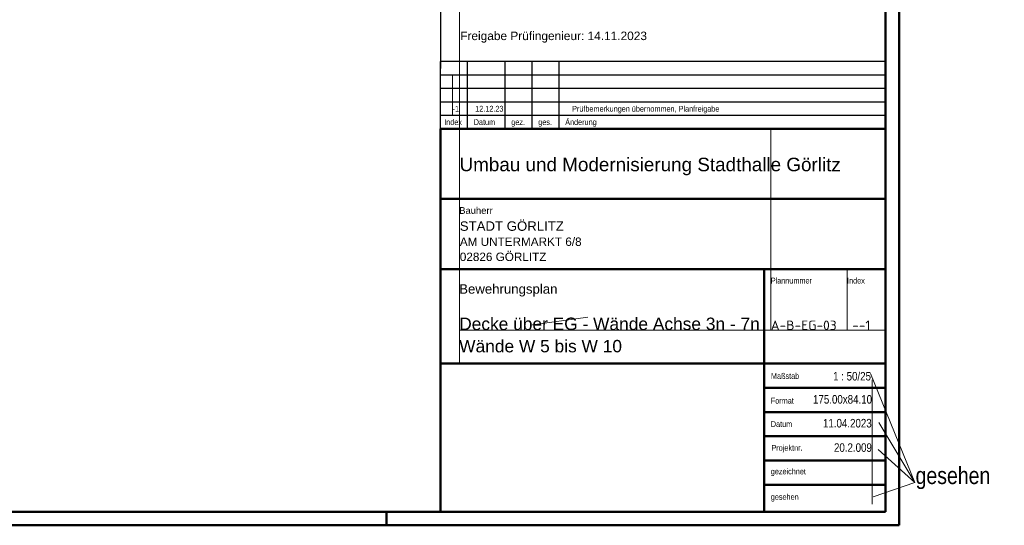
# Model space of a CAD drawing. Header units: millimetres. Extents: x 0 to 89.5, y 0 to 42.
# Tile 32 of 39: x 71.2 to 89.5, y 0 to 9.4. Entities that reach past the tile are written whole.
import ezdxf
from ezdxf.enums import TextEntityAlignment as Align

# ---------------------------------------------------------------- set-up
doc = ezdxf.new("R2010")
doc.units = ezdxf.units.MM
doc.styles.add('Arial', font='arial.ttf')
doc.styles.add('Arial Narrow', font='ARIALN.TTF')
doc.styles.add('isocp', font='isocp', dxfattribs={"width": 1.1})

msp = doc.modelspace()

# ---------------------------------------------------------------- linework, layer by layer
at = {"color": 4, "linetype": 'Continuous', "lineweight": 50}
for p, q in [((87.5, 0), (87.5, 42.05)), ((87.25, 0.25), (87.25, 41.8)), ((79, 0.25), (79, 7.35)), ((79, 7.35), (87.25, 7.35)), ((87.25, 7.35), (87.25, 1.749996)), ((79, 6.05), (87.25, 6.05)), ((87.25, 5), (87.25, 4.75)), ((87.25, 4.75), (79, 4.75)), ((85, 4.75), (85, 0.25)), ((79, 3), (87.25, 3)), ((87.25, 2.55), (85, 2.55)), ((87.25, 2.1), (85, 2.1)), ((87.25, 1.65), (85, 1.65)), ((87.25, 1.749996), (87.25, 0.25)), ((87.25, 1.2), (85, 1.2)), ((87.25, 0.75), (85, 0.75)), ((1, 0.25), (87.25, 0.25)), ((87.25, 0.25), (79, 0.25)), ((0, 0), (87.5, 0))]:
    msp.add_line(p, q, dxfattribs=at)
at = {"color": 9, "linetype": 'Continuous', "lineweight": 0}
for p, q in [((79.354747, 7.35), (79.354747, 17.315944)), ((79.225366, 8.35), (79.225366, 7.6)), ((79.354747, 3), (79.354747, 7.35)), ((85.122953, 7.35), (85.122953, 3.619985)), ((86.5368, 4.75), (86.5368, 3.619985)), ((81.734672, 3.856308), (80.660109, 3.711655)), ((79.347521, 3.619985), (87.25, 3.619985)), ((87.790547, 0.791789), (86.972896, 2.814547)), ((87.001833, 2.695755), (87.001833, 0.393371)), ((87.790547, 0.791789), (87.12725, 1.905571)), ((87.790547, 0.791789), (87.1101, 1.408207)), ((87.790547, 0.791789), (87.018419, 0.525538))]:
    msp.add_line(p, q, dxfattribs=at)
at = {"color": 3, "linetype": 'Continuous', "lineweight": 25}
for p, q in [((79, 13.459069), (79, 8.465)), ((87.25, 8.465), (87.25, 13.459069)), ((79, 7.35), (79, 8.6)), ((87.25, 8.6), (79, 8.6)), ((79.5, 7.35), (79.5, 8.6)), ((80.2, 7.35), (80.2, 8.6)), ((80.7, 7.35), (80.7, 8.6)), ((81.2, 7.35), (81.2, 8.6)), ((87.25, 7.35), (87.25, 8.6)), ((79, 8.35), (87.25, 8.35)), ((79, 8.1), (87.25, 8.1)), ((79, 7.85), (87.25, 7.85)), ((79, 7.6), (87.25, 7.6))]:
    msp.add_line(p, q, dxfattribs=at)
at = {"color": 4, "linetype": 'Continuous', "lineweight": 50, "ltscale": 0.5}
msp.add_line((78, 0), (78, 0.25), dxfattribs=at)

# ---------------------------------------------------------------- texts
at = {"color": 3, "lineweight": 25}
for s, height, style, p in [('Freigabe Prüfingenieur: 14.11.2023', 0.1575, 'Arial', (79.366624, 8.993623)), ('-1        12.12.23                                  Prüfbemerkungen übernommen, Planfreigabe', 0.1075, 'Arial Narrow', (79.225366, 7.667317)), ('Index', 0.1075, 'Arial Narrow', (79.068945, 7.419913)), ('Datum', 0.1075, 'Arial Narrow', (79.616406, 7.419913)), ('gez.', 0.1075, 'Arial Narrow', (80.312225, 7.419913)), ('ges.', 0.1075, 'Arial Narrow', (80.812225, 7.419913)), ('Änderung', 0.1075, 'Arial Narrow', (81.312225, 7.419913)), ('Bauherr', 0.125, 'Arial', (79.347521, 5.772352)), ('Plannummer', 0.1075, 'Arial Narrow', (85.122954, 4.481968)), ('Index', 0.1075, 'Arial Narrow', (86.5368, 4.481968)), ('Maßstab', 0.1075, 'Arial Narrow', (85.126189, 2.713135)), ('Format', 0.1075, 'Arial Narrow', (85.122954, 2.255711)), ('Datum', 0.1075, 'Arial Narrow', (85.122954, 1.823087)), ('Projektnr.', 0.1075, 'Arial Narrow', (85.135187, 1.382927)), ('gezeichnet', 0.1075, 'Arial Narrow', (85.122954, 0.945074)), ('gesehen', 0.1075, 'Arial Narrow', (85.122954, 0.472371))]:
    msp.add_text(s, height=height, dxfattribs=dict(at, style=style)).set_placement(p)
at = {"color": 2, "lineweight": 35, "style": 'Arial'}
for s, height, p in [('Umbau und Modernisierung Stadthalle Görlitz', 0.25, (79.354747, 6.562896)), ('STADT GÖRLITZ', 0.175, (79.359103, 5.458769)), ('AM UNTERMARKT 6/8', 0.1555, (79.359103, 5.178869)), ('02826 GÖRLITZ', 0.1555, (79.359103, 4.898969)), ('Bewehrungsplan', 0.175, (79.347521, 4.293234))]:
    msp.add_text(s, height=height, dxfattribs=at).set_placement(p)
at = {"color": 4, "lineweight": 50, "style": 'Arial'}
for s, p in [('Decke über EG - Wände Achse 3n - 7n', (79.347521, 3.619985)), ('Wände W 5 bis W 10', (79.347521, 3.205985))]:
    msp.add_text(s, height=0.23, dxfattribs=at).set_placement(p)
at = {"color": 3, "lineweight": 25, "style": 'isocp', "width": 1.15}
for s, p in [('A-B-EG-03', (85.122953, 3.619985)), ('--1', (86.631014, 3.619985))]:
    msp.add_text(s, height=0.175, dxfattribs=at).set_placement(p)
at = {"color": 2, "lineweight": 35, "style": 'Arial Narrow'}
for s, p in [('1 : 50/25', (86.980052, 2.684935)), ('175.00x84.10', (86.999648, 2.256007)), ('11.04.2023', (86.993227, 1.81409)), ('20.2.009', (86.996647, 1.362305))]:
    msp.add_text(s, height=0.1575, dxfattribs=at).set_placement(p, align=Align.RIGHT)
at = {"color": 9, "lineweight": 0, "style": 'Arial Narrow'}
msp.add_text('gesehen', height=0.315, dxfattribs=at).set_placement((87.806522, 0.765164))

doc.saveas('drawing.dxf')
